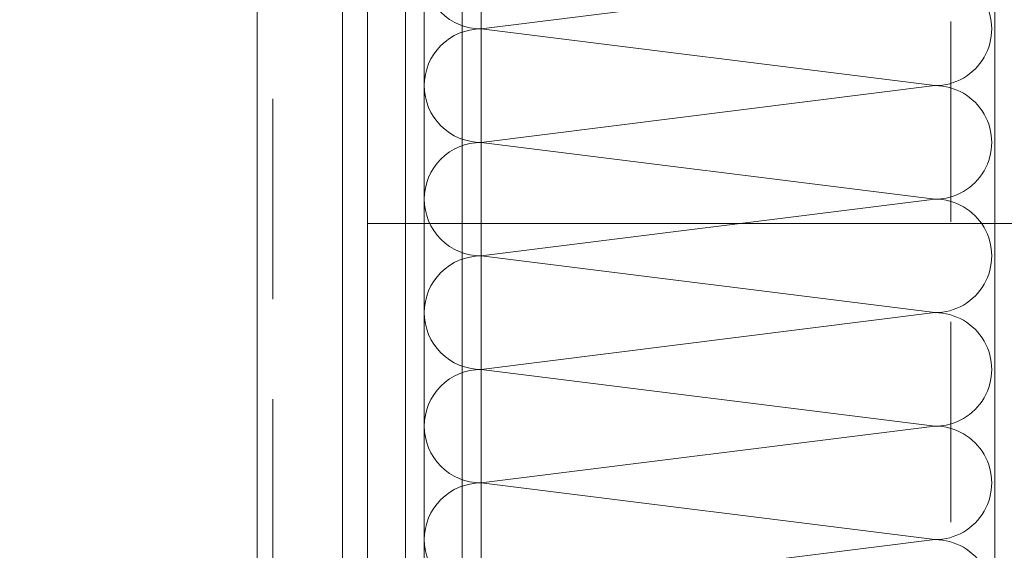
# Model space of a CAD drawing. Header units: millimetres. Extents: x 213386 to 506888, y 183055 to 450952.
# Tile 80 of 256: x 372961 to 373274, y 296028 to 296197. Entities that reach past the tile are written whole.
import ezdxf

# ---------------------------------------------------------------- set-up
doc = ezdxf.new("R2010")
doc.units = ezdxf.units.MM
doc.linetypes.add('ČERCHOVANÁ', pattern=[25.4, 12.7, -6.35, 0, -6.35])
doc.linetypes.add('ČÁRKOVANÁ', pattern=[19.05, 12.7, -6.35])
doc.layers.add('FASÁDA DETAILNÍ', color=255, linetype='Continuous', lineweight=0)
doc.layers.add('OSY', color=255, linetype='Continuous', lineweight=0)

# ---------------------------------------------------------------- blocks, each defined once
blk = doc.blocks.new('*U4002')
for points in [[(0.6, 0, 0.414243), (0.7, 0.1), (0.6, 0.9, -1.0001), (0.8, 0.9), (0.7, 0.1, 0.414228), (0.8, 0, 0.414228)], [(0.8, 0, 0.414243), (0.9, 0.1), (0.8, 0.9, -1.0001), (1, 0.9), (0.9, 0.1, 0.414228), (1, 0, 0.414228)], [(1, 0, 0.414243), (1.1, 0.1), (1, 0.9, -1.0001), (1.2, 0.9), (1.1, 0.1, 0.414228), (1.2, 0, 0.414228)], [(1.2, 0, 0.414243), (1.3, 0.1), (1.2, 0.9, -1.0001), (1.4, 0.9), (1.3, 0.1, 0.414228), (1.4, 0, 0.414228)], [(1.4, 0, 0.414243), (1.5, 0.1), (1.4, 0.9, -1.0001), (1.6, 0.9), (1.5, 0.1, 0.414228), (1.6, 0, 0.414228)], [(1.6, 0, 0.414243), (1.7, 0.1), (1.6, 0.9, -1.0001), (1.8, 0.9), (1.7, 0.1, 0.414228), (1.8, 0, 0.414228)]]:
    blk.add_lwpolyline(points, format="xyb")

msp = doc.modelspace()

# ---------------------------------------------------------------- linework, layer by layer
at = {"layer": 'FASÁDA DETAILNÍ'}
for p, q in [((373063.64, 288952.65), (373063.64, 307967.15)), ((373063.64, 293752.65), (373063.64, 307967.15)), ((373063.64, 284292.15), (373063.64, 307967.15)), ((373071.64, 307967.15), (373071.64, 288952.65)), ((373071.64, 307967.15), (373071.64, 293752.65)), ((373071.64, 307967.15), (373071.64, 292519.03)), ((373071.64, 307967.15), (373071.64, 287719.03)), ((373083.64, 288952.65), (373083.64, 307967.15)), ((373083.64, 293752.65), (373083.64, 307967.15)), ((373083.64, 292519.03), (373083.64, 307967.15)), ((373083.64, 287719.03), (373083.64, 307967.15)), ((373089.64, 307967.15), (373089.64, 288952.65)), ((373089.64, 307967.15), (373089.64, 293752.65)), ((373089.64, 307967.15), (373089.64, 292519.03)), ((373089.64, 307967.15), (373089.64, 287719.03)), ((373101.64, 288952.65), (373101.64, 307967.15)), ((373101.64, 293752.65), (373101.64, 307967.15)), ((373101.64, 292519.03), (373101.64, 307967.15)), ((373101.64, 287719.03), (373101.64, 307967.15)), ((373107.64, 307967.15), (373107.64, 288952.65)), ((373107.64, 307967.15), (373107.64, 293752.65)), ((373063.64, 295927.65), (373063.64, 296336.65)), ((373063.64, 295927.65), (373063.64, 296336.65)), ((373071.64, 296336.65), (373071.64, 295927.65)), ((373071.64, 296336.65), (373071.64, 295927.65)), ((373083.64, 295927.65), (373083.64, 296336.65)), ((373083.64, 295927.65), (373083.64, 296336.65)), ((373089.64, 296336.65), (373089.64, 295927.65)), ((373089.64, 296336.65), (373089.64, 295927.65))]:
    msp.add_line(p, q, dxfattribs=at)
msp.add_lwpolyline([(399616.64, 284292.15), (373036.64, 284292.15), (373036.64, 307972.15), (399616.64, 307972.15)], close=True, dxfattribs=at)
at = {"layer": 'FASÁDA DETAILNÍ', "linetype": 'ČÁRKOVANÁ', "ltscale": 5}
msp.add_lwpolyline([(399611.64, 284297.15), (373041.64, 284297.15), (373041.64, 307967.15), (399611.64, 307967.15)], close=True, dxfattribs=at)
at = {"layer": 'FASÁDA DETAILNÍ', "color": 7, "linetype": 'ČÁRKOVANÁ', "ltscale": 5}
msp.add_lwpolyline([(399396.64, 284512.15), (373256.64, 284512.15), (373256.64, 307752.15), (399396.64, 307752.15)], close=True, dxfattribs=at)
at = {"layer": 'FASÁDA DETAILNÍ'}
msp.add_lwpolyline([(373270.64, 295938.65), (373270.64, 296325.65)], dxfattribs=at)
at = {"layer": 'OSY', "linetype": 'ČERCHOVANÁ', "ltscale": 25}
msp.add_line((400063.19, 296132.15), (372424.22, 296132.15), dxfattribs=at)

# ---------------------------------------------------------------- block references
at = {"layer": 'FASÁDA DETAILNÍ', "xscale": 179.9999932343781, "yscale": 179.9999932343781, "zscale": 179.9999932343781, "rotation": 270}
msp.add_blockref('*U4002', (373089.64, 296319.83), dxfattribs=at)
msp.add_blockref('*U4002', (373089.64, 296319.83), dxfattribs=at)

doc.saveas('drawing.dxf')
